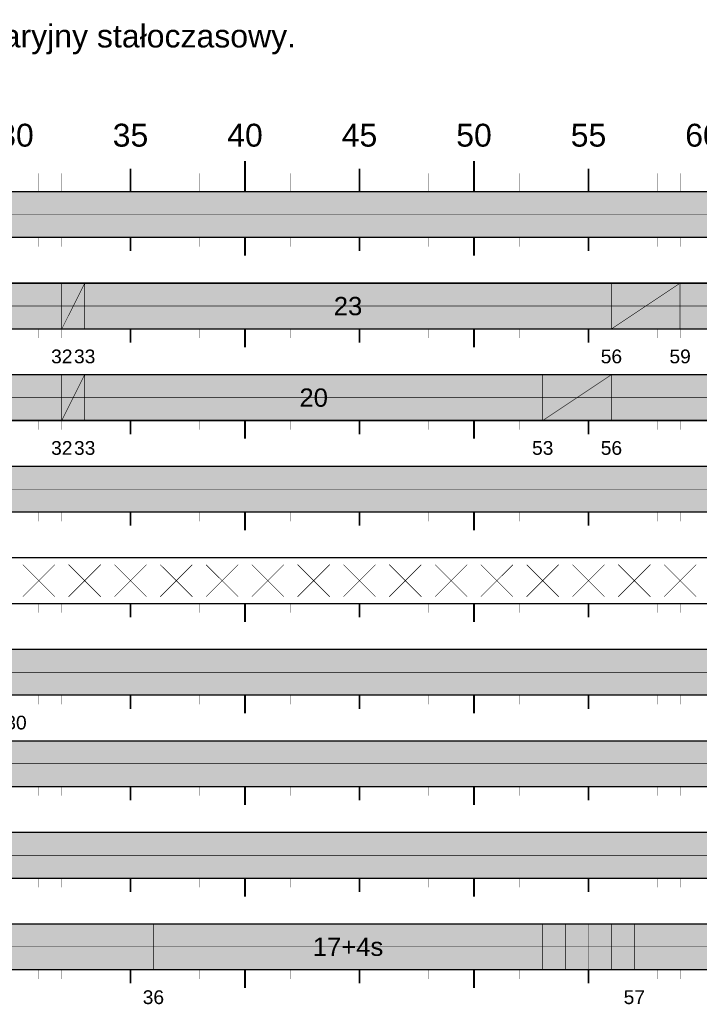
# Model space of a CAD drawing. Header units: metres. Extents: x 1765 to 13844, y -211 to 3853.
# Tile 7 of 17: x 1988 to 2047, y 3758 to 3845. Entities that reach past the tile are written whole.
import ezdxf
from ezdxf.enums import TextEntityAlignment as Align

# ---------------------------------------------------------------- set-up
doc = ezdxf.new("R2010")
doc.units = ezdxf.units.M
doc.header["$MEASUREMENT"] = 0
for name, color, linetype in [('zzz.GASYG.Program', 7, 'Continuous'), ('zzz.GASYG.Program-Etykiety', 7, 'Continuous'), ('zzz.GASYG.Program-Tekst', 7, 'Continuous')]:
    doc.layers.add(name, color=color, linetype=linetype)
doc.styles.get("Standard").update_dxf_attribs({"font": 'arial.ttf'})

# ---------------------------------------------------------------- blocks, each defined once
blk = doc.blocks.new('zzzGASYGProgram-214748364780-0101-0101')
at = {"layer": 'zzz.GASYG.Program', "true_color": 0xff0000}
for points in [[(0, -4), (180, -4), (180, 0), (0, 0)], [(0, -12), (180, -12), (180, -8), (0, -8)], [(0, -20), (180, -20), (180, -16), (0, -16)], [(0, -28), (180, -28), (180, -24), (0, -24)], [(0, -44), (180, -44), (180, -40), (0, -40)], [(0, -52), (180, -52), (180, -48), (0, -48)], [(0, -60), (180, -60), (180, -56), (0, -56)], [(0, -68), (180, -68), (180, -64), (0, -64)]]:
    blk.add_hatch(color=1, dxfattribs=at).paths.add_polyline_path(points)
at = {"layer": 'zzz.GASYG.Program'}
for color, points in [(1, [(64, -10), (66, -10), (66, -8), (64, -8)]), (2, [(112, -12), (118, -12), (118, -8), (112, -8)]), (2, [(64, -12), (66, -12), (66, -10), (64, -10)]), (1, [(64, -18), (66, -18), (66, -16), (64, -16)]), (2, [(106, -20), (112, -20), (112, -16), (106, -16)]), (2, [(64, -20), (66, -20), (66, -18), (64, -18)])]:
    blk.add_hatch(color=color, dxfattribs=at).paths.add_polyline_path(points)
at = {"layer": 'zzz.GASYG.Program', "true_color": 0x00a500}
for points in [[(66, -12), (112, -12), (112, -8), (66, -8)], [(66, -20), (106, -20), (106, -16), (66, -16)], [(72, -68), (106, -68), (106, -64), (72, -64)], [(106, -68), (114, -68), (114, -64), (106, -64)]]:
    blk.add_hatch(color=94, dxfattribs=at).paths.add_polyline_path(points)
at = {"layer": 'zzz.GASYG.Program', "color": 7}
for points in [[(80, 0, 0.15, 0.15, 0), (80, 2.667, 0.15, 0.15, 0)], [(100, 0, 0.15, 0.15, 0), (100, 2.667, 0.15, 0.15, 0)], [(70, 0, 0.15, 0.15, 0), (70, 2, 0.15, 0.15, 0)], [(90, 0, 0.15, 0.15, 0), (90, 2, 0.15, 0.15, 0)], [(110, 0, 0.15, 0.15, 0), (110, 2, 0.15, 0.15, 0)], [(62, 0, 0.01, 0.01, 0), (62, 1.6, 0.01, 0.01, 0)], [(64, 0, 0.01, 0.01, 0), (64, 1.6, 0.01, 0.01, 0)], [(66, 0, 0.01, 0.01, 0), (66, 1.6, 0.01, 0.01, 0)], [(68, 0, 0.01, 0.01, 0), (68, 1.6, 0.01, 0.01, 0)], [(72, 0, 0.01, 0.01, 0), (72, 1.6, 0.01, 0.01, 0)], [(74, 0, 0.01, 0.01, 0), (74, 1.6, 0.01, 0.01, 0)], [(76, 0, 0.01, 0.01, 0), (76, 1.6, 0.01, 0.01, 0)], [(78, 0, 0.01, 0.01, 0), (78, 1.6, 0.01, 0.01, 0)], [(82, 0, 0.01, 0.01, 0), (82, 1.6, 0.01, 0.01, 0)], [(84, 0, 0.01, 0.01, 0), (84, 1.6, 0.01, 0.01, 0)], [(86, 0, 0.01, 0.01, 0), (86, 1.6, 0.01, 0.01, 0)], [(88, 0, 0.01, 0.01, 0), (88, 1.6, 0.01, 0.01, 0)], [(92, 0, 0.01, 0.01, 0), (92, 1.6, 0.01, 0.01, 0)], [(94, 0, 0.01, 0.01, 0), (94, 1.6, 0.01, 0.01, 0)], [(96, 0, 0.01, 0.01, 0), (96, 1.6, 0.01, 0.01, 0)], [(98, 0, 0.01, 0.01, 0), (98, 1.6, 0.01, 0.01, 0)], [(102, 0, 0.01, 0.01, 0), (102, 1.6, 0.01, 0.01, 0)], [(104, 0, 0.01, 0.01, 0), (104, 1.6, 0.01, 0.01, 0)], [(106, 0, 0.01, 0.01, 0), (106, 1.6, 0.01, 0.01, 0)], [(108, 0, 0.01, 0.01, 0), (108, 1.6, 0.01, 0.01, 0)], [(112, 0, 0.01, 0.01, 0), (112, 1.6, 0.01, 0.01, 0)], [(114, 0, 0.01, 0.01, 0), (114, 1.6, 0.01, 0.01, 0)], [(116, 0, 0.01, 0.01, 0), (116, 1.6, 0.01, 0.01, 0)], [(118, 0, 0.01, 0.01, 0), (118, 1.6, 0.01, 0.01, 0)], [(180, 0, 0.12, 0.12, 0), (0, 0, 0.12, 0.12, 0)], [(180, -2, 0.05, 0.05, 0), (0, -2, 0.05, 0.05, 0)], [(180, -4, 0.12, 0.12, 0), (0, -4, 0.12, 0.12, 0)], [(62, -4.8, 0.01, 0.01, 0), (62, -4, 0.01, 0.01, 0)], [(64, -4.8, 0.01, 0.01, 0), (64, -4, 0.01, 0.01, 0)], [(66, -4.8, 0.01, 0.01, 0), (66, -4, 0.01, 0.01, 0)], [(68, -4.8, 0.01, 0.01, 0), (68, -4, 0.01, 0.01, 0)], [(70, -5.2, 0.15, 0.15, 0), (70, -4, 0.15, 0.15, 0)], [(72, -4.8, 0.01, 0.01, 0), (72, -4, 0.01, 0.01, 0)], [(74, -4.8, 0.01, 0.01, 0), (74, -4, 0.01, 0.01, 0)], [(76, -4.8, 0.01, 0.01, 0), (76, -4, 0.01, 0.01, 0)], [(78, -4.8, 0.01, 0.01, 0), (78, -4, 0.01, 0.01, 0)], [(80, -5.6, 0.15, 0.15, 0), (80, -4, 0.15, 0.15, 0)], [(82, -4.8, 0.01, 0.01, 0), (82, -4, 0.01, 0.01, 0)], [(84, -4.8, 0.01, 0.01, 0), (84, -4, 0.01, 0.01, 0)], [(86, -4.8, 0.01, 0.01, 0), (86, -4, 0.01, 0.01, 0)], [(88, -4.8, 0.01, 0.01, 0), (88, -4, 0.01, 0.01, 0)], [(90, -5.2, 0.15, 0.15, 0), (90, -4, 0.15, 0.15, 0)], [(92, -4.8, 0.01, 0.01, 0), (92, -4, 0.01, 0.01, 0)], [(94, -4.8, 0.01, 0.01, 0), (94, -4, 0.01, 0.01, 0)], [(96, -4.8, 0.01, 0.01, 0), (96, -4, 0.01, 0.01, 0)], [(98, -4.8, 0.01, 0.01, 0), (98, -4, 0.01, 0.01, 0)], [(100, -5.6, 0.15, 0.15, 0), (100, -4, 0.15, 0.15, 0)], [(102, -4.8, 0.01, 0.01, 0), (102, -4, 0.01, 0.01, 0)], [(104, -4.8, 0.01, 0.01, 0), (104, -4, 0.01, 0.01, 0)], [(106, -4.8, 0.01, 0.01, 0), (106, -4, 0.01, 0.01, 0)], [(108, -4.8, 0.01, 0.01, 0), (108, -4, 0.01, 0.01, 0)], [(110, -5.2, 0.15, 0.15, 0), (110, -4, 0.15, 0.15, 0)], [(112, -4.8, 0.01, 0.01, 0), (112, -4, 0.01, 0.01, 0)], [(114, -4.8, 0.01, 0.01, 0), (114, -4, 0.01, 0.01, 0)], [(116, -4.8, 0.01, 0.01, 0), (116, -4, 0.01, 0.01, 0)], [(118, -4.8, 0.01, 0.01, 0), (118, -4, 0.01, 0.01, 0)], [(180, -8, 0.12, 0.12, 0), (0, -8, 0.12, 0.12, 0)], [(64, -12, 0.05, 0.05, 0), (66, -8, 0.05, 0.05, 0)], [(64, -12, 0.05, 0.05, 0), (64, -8, 0.05, 0.05, 0)], [(66, -12, 0.05, 0.05, 0), (66, -8, 0.05, 0.05, 0)], [(66, -12, 0.05, 0.05, 0), (66, -8, 0.05, 0.05, 0)], [(112, -12, 0.05, 0.05, 0), (112, -8, 0.05, 0.05, 0)], [(112, -12, 0.05, 0.05, 0), (118, -8, 0.05, 0.05, 0)], [(112, -12, 0.05, 0.05, 0), (112, -8, 0.05, 0.05, 0)], [(118, -12, 0.05, 0.05, 0), (118, -8, 0.05, 0.05, 0)], [(180, -10, 0.05, 0.05, 0), (0, -10, 0.05, 0.05, 0)], [(64, -10, 0.05, 0.05, 0), (66, -10, 0.05, 0.05, 0)], [(180, -12, 0.12, 0.12, 0), (0, -12, 0.12, 0.12, 0)], [(62, -12.8, 0.01, 0.01, 0), (62, -12, 0.01, 0.01, 0)], [(64, -12.8, 0.01, 0.01, 0), (64, -12, 0.01, 0.01, 0)], [(66, -12.8, 0.01, 0.01, 0), (66, -12, 0.01, 0.01, 0)], [(68, -12.8, 0.01, 0.01, 0), (68, -12, 0.01, 0.01, 0)], [(70, -13.2, 0.15, 0.15, 0), (70, -12, 0.15, 0.15, 0)], [(72, -12.8, 0.01, 0.01, 0), (72, -12, 0.01, 0.01, 0)], [(74, -12.8, 0.01, 0.01, 0), (74, -12, 0.01, 0.01, 0)], [(76, -12.8, 0.01, 0.01, 0), (76, -12, 0.01, 0.01, 0)], [(78, -12.8, 0.01, 0.01, 0), (78, -12, 0.01, 0.01, 0)], [(80, -13.6, 0.15, 0.15, 0), (80, -12, 0.15, 0.15, 0)], [(82, -12.8, 0.01, 0.01, 0), (82, -12, 0.01, 0.01, 0)], [(84, -12.8, 0.01, 0.01, 0), (84, -12, 0.01, 0.01, 0)], [(86, -12.8, 0.01, 0.01, 0), (86, -12, 0.01, 0.01, 0)], [(88, -12.8, 0.01, 0.01, 0), (88, -12, 0.01, 0.01, 0)], [(90, -13.2, 0.15, 0.15, 0), (90, -12, 0.15, 0.15, 0)], [(92, -12.8, 0.01, 0.01, 0), (92, -12, 0.01, 0.01, 0)], [(94, -12.8, 0.01, 0.01, 0), (94, -12, 0.01, 0.01, 0)], [(96, -12.8, 0.01, 0.01, 0), (96, -12, 0.01, 0.01, 0)], [(98, -12.8, 0.01, 0.01, 0), (98, -12, 0.01, 0.01, 0)], [(100, -13.6, 0.15, 0.15, 0), (100, -12, 0.15, 0.15, 0)], [(102, -12.8, 0.01, 0.01, 0), (102, -12, 0.01, 0.01, 0)], [(104, -12.8, 0.01, 0.01, 0), (104, -12, 0.01, 0.01, 0)], [(106, -12.8, 0.01, 0.01, 0), (106, -12, 0.01, 0.01, 0)], [(108, -12.8, 0.01, 0.01, 0), (108, -12, 0.01, 0.01, 0)], [(110, -13.2, 0.15, 0.15, 0), (110, -12, 0.15, 0.15, 0)], [(112, -12.8, 0.01, 0.01, 0), (112, -12, 0.01, 0.01, 0)], [(114, -12.8, 0.01, 0.01, 0), (114, -12, 0.01, 0.01, 0)], [(116, -12.8, 0.01, 0.01, 0), (116, -12, 0.01, 0.01, 0)], [(118, -12.8, 0.01, 0.01, 0), (118, -12, 0.01, 0.01, 0)], [(180, -16, 0.12, 0.12, 0), (0, -16, 0.12, 0.12, 0)], [(64, -20, 0.05, 0.05, 0), (66, -16, 0.05, 0.05, 0)], [(64, -20, 0.05, 0.05, 0), (64, -16, 0.05, 0.05, 0)], [(66, -20, 0.05, 0.05, 0), (66, -16, 0.05, 0.05, 0)], [(66, -20, 0.05, 0.05, 0), (66, -16, 0.05, 0.05, 0)], [(106, -20, 0.05, 0.05, 0), (106, -16, 0.05, 0.05, 0)], [(106, -20, 0.05, 0.05, 0), (112, -16, 0.05, 0.05, 0)], [(106, -20, 0.05, 0.05, 0), (106, -16, 0.05, 0.05, 0)], [(112, -20, 0.05, 0.05, 0), (112, -16, 0.05, 0.05, 0)], [(180, -18, 0.05, 0.05, 0), (0, -18, 0.05, 0.05, 0)], [(64, -18, 0.05, 0.05, 0), (66, -18, 0.05, 0.05, 0)], [(180, -20, 0.12, 0.12, 0), (0, -20, 0.12, 0.12, 0)], [(62, -20.8, 0.01, 0.01, 0), (62, -20, 0.01, 0.01, 0)], [(64, -20.8, 0.01, 0.01, 0), (64, -20, 0.01, 0.01, 0)], [(66, -20.8, 0.01, 0.01, 0), (66, -20, 0.01, 0.01, 0)], [(68, -20.8, 0.01, 0.01, 0), (68, -20, 0.01, 0.01, 0)], [(70, -21.2, 0.15, 0.15, 0), (70, -20, 0.15, 0.15, 0)], [(72, -20.8, 0.01, 0.01, 0), (72, -20, 0.01, 0.01, 0)], [(74, -20.8, 0.01, 0.01, 0), (74, -20, 0.01, 0.01, 0)], [(76, -20.8, 0.01, 0.01, 0), (76, -20, 0.01, 0.01, 0)], [(78, -20.8, 0.01, 0.01, 0), (78, -20, 0.01, 0.01, 0)], [(80, -21.6, 0.15, 0.15, 0), (80, -20, 0.15, 0.15, 0)], [(82, -20.8, 0.01, 0.01, 0), (82, -20, 0.01, 0.01, 0)], [(84, -20.8, 0.01, 0.01, 0), (84, -20, 0.01, 0.01, 0)], [(86, -20.8, 0.01, 0.01, 0), (86, -20, 0.01, 0.01, 0)], [(88, -20.8, 0.01, 0.01, 0), (88, -20, 0.01, 0.01, 0)], [(90, -21.2, 0.15, 0.15, 0), (90, -20, 0.15, 0.15, 0)], [(92, -20.8, 0.01, 0.01, 0), (92, -20, 0.01, 0.01, 0)], [(94, -20.8, 0.01, 0.01, 0), (94, -20, 0.01, 0.01, 0)], [(96, -20.8, 0.01, 0.01, 0), (96, -20, 0.01, 0.01, 0)], [(98, -20.8, 0.01, 0.01, 0), (98, -20, 0.01, 0.01, 0)], [(100, -21.6, 0.15, 0.15, 0), (100, -20, 0.15, 0.15, 0)], [(102, -20.8, 0.01, 0.01, 0), (102, -20, 0.01, 0.01, 0)], [(104, -20.8, 0.01, 0.01, 0), (104, -20, 0.01, 0.01, 0)], [(106, -20.8, 0.01, 0.01, 0), (106, -20, 0.01, 0.01, 0)], [(108, -20.8, 0.01, 0.01, 0), (108, -20, 0.01, 0.01, 0)], [(110, -21.2, 0.15, 0.15, 0), (110, -20, 0.15, 0.15, 0)], [(112, -20.8, 0.01, 0.01, 0), (112, -20, 0.01, 0.01, 0)], [(114, -20.8, 0.01, 0.01, 0), (114, -20, 0.01, 0.01, 0)], [(116, -20.8, 0.01, 0.01, 0), (116, -20, 0.01, 0.01, 0)], [(118, -20.8, 0.01, 0.01, 0), (118, -20, 0.01, 0.01, 0)], [(180, -24, 0.12, 0.12, 0), (0, -24, 0.12, 0.12, 0)], [(180, -26, 0.05, 0.05, 0), (0, -26, 0.05, 0.05, 0)], [(180, -28, 0.12, 0.12, 0), (0, -28, 0.12, 0.12, 0)], [(62, -28.8, 0.01, 0.01, 0), (62, -28, 0.01, 0.01, 0)], [(64, -28.8, 0.01, 0.01, 0), (64, -28, 0.01, 0.01, 0)], [(66, -28.8, 0.01, 0.01, 0), (66, -28, 0.01, 0.01, 0)], [(68, -28.8, 0.01, 0.01, 0), (68, -28, 0.01, 0.01, 0)], [(70, -29.2, 0.15, 0.15, 0), (70, -28, 0.15, 0.15, 0)], [(72, -28.8, 0.01, 0.01, 0), (72, -28, 0.01, 0.01, 0)], [(74, -28.8, 0.01, 0.01, 0), (74, -28, 0.01, 0.01, 0)], [(76, -28.8, 0.01, 0.01, 0), (76, -28, 0.01, 0.01, 0)], [(78, -28.8, 0.01, 0.01, 0), (78, -28, 0.01, 0.01, 0)], [(80, -29.6, 0.15, 0.15, 0), (80, -28, 0.15, 0.15, 0)], [(82, -28.8, 0.01, 0.01, 0), (82, -28, 0.01, 0.01, 0)], [(84, -28.8, 0.01, 0.01, 0), (84, -28, 0.01, 0.01, 0)], [(86, -28.8, 0.01, 0.01, 0), (86, -28, 0.01, 0.01, 0)], [(88, -28.8, 0.01, 0.01, 0), (88, -28, 0.01, 0.01, 0)], [(90, -29.2, 0.15, 0.15, 0), (90, -28, 0.15, 0.15, 0)], [(92, -28.8, 0.01, 0.01, 0), (92, -28, 0.01, 0.01, 0)], [(94, -28.8, 0.01, 0.01, 0), (94, -28, 0.01, 0.01, 0)], [(96, -28.8, 0.01, 0.01, 0), (96, -28, 0.01, 0.01, 0)], [(98, -28.8, 0.01, 0.01, 0), (98, -28, 0.01, 0.01, 0)], [(100, -29.6, 0.15, 0.15, 0), (100, -28, 0.15, 0.15, 0)], [(102, -28.8, 0.01, 0.01, 0), (102, -28, 0.01, 0.01, 0)], [(104, -28.8, 0.01, 0.01, 0), (104, -28, 0.01, 0.01, 0)], [(106, -28.8, 0.01, 0.01, 0), (106, -28, 0.01, 0.01, 0)], [(108, -28.8, 0.01, 0.01, 0), (108, -28, 0.01, 0.01, 0)], [(110, -29.2, 0.15, 0.15, 0), (110, -28, 0.15, 0.15, 0)], [(112, -28.8, 0.01, 0.01, 0), (112, -28, 0.01, 0.01, 0)], [(114, -28.8, 0.01, 0.01, 0), (114, -28, 0.01, 0.01, 0)], [(116, -28.8, 0.01, 0.01, 0), (116, -28, 0.01, 0.01, 0)], [(118, -28.8, 0.01, 0.01, 0), (118, -28, 0.01, 0.01, 0)], [(180, -32, 0.12, 0.12, 0), (0, -32, 0.12, 0.12, 0)], [(63.4, -35.4, 0.05, 0.05, 0), (60.6, -32.6, 0.05, 0.05, 0)], [(63.4, -32.6, 0.05, 0.05, 0), (60.6, -35.4, 0.05, 0.05, 0)], [(67.4, -35.4, 0.05, 0.05, 0), (64.6, -32.6, 0.05, 0.05, 0)], [(67.4, -32.6, 0.05, 0.05, 0), (64.6, -35.4, 0.05, 0.05, 0)], [(71.4, -35.4, 0.05, 0.05, 0), (68.6, -32.6, 0.05, 0.05, 0)], [(71.4, -32.6, 0.05, 0.05, 0), (68.6, -35.4, 0.05, 0.05, 0)], [(75.4, -35.4, 0.05, 0.05, 0), (72.6, -32.6, 0.05, 0.05, 0)], [(75.4, -32.6, 0.05, 0.05, 0), (72.6, -35.4, 0.05, 0.05, 0)], [(79.4, -35.4, 0.05, 0.05, 0), (76.6, -32.6, 0.05, 0.05, 0)], [(79.4, -32.6, 0.05, 0.05, 0), (76.6, -35.4, 0.05, 0.05, 0)], [(83.4, -35.4, 0.05, 0.05, 0), (80.6, -32.6, 0.05, 0.05, 0)], [(83.4, -32.6, 0.05, 0.05, 0), (80.6, -35.4, 0.05, 0.05, 0)], [(87.4, -35.4, 0.05, 0.05, 0), (84.6, -32.6, 0.05, 0.05, 0)], [(87.4, -32.6, 0.05, 0.05, 0), (84.6, -35.4, 0.05, 0.05, 0)], [(91.4, -35.4, 0.05, 0.05, 0), (88.6, -32.6, 0.05, 0.05, 0)], [(91.4, -32.6, 0.05, 0.05, 0), (88.6, -35.4, 0.05, 0.05, 0)], [(95.4, -35.4, 0.05, 0.05, 0), (92.6, -32.6, 0.05, 0.05, 0)], [(95.4, -32.6, 0.05, 0.05, 0), (92.6, -35.4, 0.05, 0.05, 0)], [(99.4, -35.4, 0.05, 0.05, 0), (96.6, -32.6, 0.05, 0.05, 0)], [(99.4, -32.6, 0.05, 0.05, 0), (96.6, -35.4, 0.05, 0.05, 0)], [(103.4, -35.4, 0.05, 0.05, 0), (100.6, -32.6, 0.05, 0.05, 0)], [(103.4, -32.6, 0.05, 0.05, 0), (100.6, -35.4, 0.05, 0.05, 0)], [(107.4, -35.4, 0.05, 0.05, 0), (104.6, -32.6, 0.05, 0.05, 0)], [(107.4, -32.6, 0.05, 0.05, 0), (104.6, -35.4, 0.05, 0.05, 0)], [(111.4, -35.4, 0.05, 0.05, 0), (108.6, -32.6, 0.05, 0.05, 0)], [(111.4, -32.6, 0.05, 0.05, 0), (108.6, -35.4, 0.05, 0.05, 0)], [(115.4, -35.4, 0.05, 0.05, 0), (112.6, -32.6, 0.05, 0.05, 0)], [(115.4, -32.6, 0.05, 0.05, 0), (112.6, -35.4, 0.05, 0.05, 0)], [(119.4, -35.4, 0.05, 0.05, 0), (116.6, -32.6, 0.05, 0.05, 0)], [(119.4, -32.6, 0.05, 0.05, 0), (116.6, -35.4, 0.05, 0.05, 0)], [(180, -36, 0.12, 0.12, 0), (0, -36, 0.12, 0.12, 0)], [(62, -36.8, 0.01, 0.01, 0), (62, -36, 0.01, 0.01, 0)], [(64, -36.8, 0.01, 0.01, 0), (64, -36, 0.01, 0.01, 0)], [(66, -36.8, 0.01, 0.01, 0), (66, -36, 0.01, 0.01, 0)], [(68, -36.8, 0.01, 0.01, 0), (68, -36, 0.01, 0.01, 0)], [(70, -37.2, 0.15, 0.15, 0), (70, -36, 0.15, 0.15, 0)], [(72, -36.8, 0.01, 0.01, 0), (72, -36, 0.01, 0.01, 0)], [(74, -36.8, 0.01, 0.01, 0), (74, -36, 0.01, 0.01, 0)], [(76, -36.8, 0.01, 0.01, 0), (76, -36, 0.01, 0.01, 0)], [(78, -36.8, 0.01, 0.01, 0), (78, -36, 0.01, 0.01, 0)], [(80, -37.6, 0.15, 0.15, 0), (80, -36, 0.15, 0.15, 0)], [(82, -36.8, 0.01, 0.01, 0), (82, -36, 0.01, 0.01, 0)], [(84, -36.8, 0.01, 0.01, 0), (84, -36, 0.01, 0.01, 0)], [(86, -36.8, 0.01, 0.01, 0), (86, -36, 0.01, 0.01, 0)], [(88, -36.8, 0.01, 0.01, 0), (88, -36, 0.01, 0.01, 0)], [(90, -37.2, 0.15, 0.15, 0), (90, -36, 0.15, 0.15, 0)], [(92, -36.8, 0.01, 0.01, 0), (92, -36, 0.01, 0.01, 0)], [(94, -36.8, 0.01, 0.01, 0), (94, -36, 0.01, 0.01, 0)], [(96, -36.8, 0.01, 0.01, 0), (96, -36, 0.01, 0.01, 0)], [(98, -36.8, 0.01, 0.01, 0), (98, -36, 0.01, 0.01, 0)], [(100, -37.6, 0.15, 0.15, 0), (100, -36, 0.15, 0.15, 0)], [(102, -36.8, 0.01, 0.01, 0), (102, -36, 0.01, 0.01, 0)], [(104, -36.8, 0.01, 0.01, 0), (104, -36, 0.01, 0.01, 0)], [(106, -36.8, 0.01, 0.01, 0), (106, -36, 0.01, 0.01, 0)], [(108, -36.8, 0.01, 0.01, 0), (108, -36, 0.01, 0.01, 0)], [(110, -37.2, 0.15, 0.15, 0), (110, -36, 0.15, 0.15, 0)], [(112, -36.8, 0.01, 0.01, 0), (112, -36, 0.01, 0.01, 0)], [(114, -36.8, 0.01, 0.01, 0), (114, -36, 0.01, 0.01, 0)], [(116, -36.8, 0.01, 0.01, 0), (116, -36, 0.01, 0.01, 0)], [(118, -36.8, 0.01, 0.01, 0), (118, -36, 0.01, 0.01, 0)], [(180, -40, 0.12, 0.12, 0), (0, -40, 0.12, 0.12, 0)], [(180, -42, 0.05, 0.05, 0), (0, -42, 0.05, 0.05, 0)], [(180, -44, 0.12, 0.12, 0), (0, -44, 0.12, 0.12, 0)], [(62, -44.8, 0.01, 0.01, 0), (62, -44, 0.01, 0.01, 0)], [(64, -44.8, 0.01, 0.01, 0), (64, -44, 0.01, 0.01, 0)], [(66, -44.8, 0.01, 0.01, 0), (66, -44, 0.01, 0.01, 0)], [(68, -44.8, 0.01, 0.01, 0), (68, -44, 0.01, 0.01, 0)], [(70, -45.2, 0.15, 0.15, 0), (70, -44, 0.15, 0.15, 0)], [(72, -44.8, 0.01, 0.01, 0), (72, -44, 0.01, 0.01, 0)], [(74, -44.8, 0.01, 0.01, 0), (74, -44, 0.01, 0.01, 0)], [(76, -44.8, 0.01, 0.01, 0), (76, -44, 0.01, 0.01, 0)], [(78, -44.8, 0.01, 0.01, 0), (78, -44, 0.01, 0.01, 0)], [(80, -45.6, 0.15, 0.15, 0), (80, -44, 0.15, 0.15, 0)], [(82, -44.8, 0.01, 0.01, 0), (82, -44, 0.01, 0.01, 0)], [(84, -44.8, 0.01, 0.01, 0), (84, -44, 0.01, 0.01, 0)], [(86, -44.8, 0.01, 0.01, 0), (86, -44, 0.01, 0.01, 0)], [(88, -44.8, 0.01, 0.01, 0), (88, -44, 0.01, 0.01, 0)], [(90, -45.2, 0.15, 0.15, 0), (90, -44, 0.15, 0.15, 0)], [(92, -44.8, 0.01, 0.01, 0), (92, -44, 0.01, 0.01, 0)], [(94, -44.8, 0.01, 0.01, 0), (94, -44, 0.01, 0.01, 0)], [(96, -44.8, 0.01, 0.01, 0), (96, -44, 0.01, 0.01, 0)], [(98, -44.8, 0.01, 0.01, 0), (98, -44, 0.01, 0.01, 0)], [(100, -45.6, 0.15, 0.15, 0), (100, -44, 0.15, 0.15, 0)], [(102, -44.8, 0.01, 0.01, 0), (102, -44, 0.01, 0.01, 0)], [(104, -44.8, 0.01, 0.01, 0), (104, -44, 0.01, 0.01, 0)], [(106, -44.8, 0.01, 0.01, 0), (106, -44, 0.01, 0.01, 0)], [(108, -44.8, 0.01, 0.01, 0), (108, -44, 0.01, 0.01, 0)], [(110, -45.2, 0.15, 0.15, 0), (110, -44, 0.15, 0.15, 0)], [(112, -44.8, 0.01, 0.01, 0), (112, -44, 0.01, 0.01, 0)], [(114, -44.8, 0.01, 0.01, 0), (114, -44, 0.01, 0.01, 0)], [(116, -44.8, 0.01, 0.01, 0), (116, -44, 0.01, 0.01, 0)], [(118, -44.8, 0.01, 0.01, 0), (118, -44, 0.01, 0.01, 0)], [(180, -48, 0.12, 0.12, 0), (0, -48, 0.12, 0.12, 0)], [(180, -50, 0.05, 0.05, 0), (0, -50, 0.05, 0.05, 0)], [(180, -52, 0.12, 0.12, 0), (0, -52, 0.12, 0.12, 0)], [(62, -52.8, 0.01, 0.01, 0), (62, -52, 0.01, 0.01, 0)], [(64, -52.8, 0.01, 0.01, 0), (64, -52, 0.01, 0.01, 0)], [(66, -52.8, 0.01, 0.01, 0), (66, -52, 0.01, 0.01, 0)], [(68, -52.8, 0.01, 0.01, 0), (68, -52, 0.01, 0.01, 0)], [(70, -53.2, 0.15, 0.15, 0), (70, -52, 0.15, 0.15, 0)], [(72, -52.8, 0.01, 0.01, 0), (72, -52, 0.01, 0.01, 0)], [(74, -52.8, 0.01, 0.01, 0), (74, -52, 0.01, 0.01, 0)], [(76, -52.8, 0.01, 0.01, 0), (76, -52, 0.01, 0.01, 0)], [(78, -52.8, 0.01, 0.01, 0), (78, -52, 0.01, 0.01, 0)], [(80, -53.6, 0.15, 0.15, 0), (80, -52, 0.15, 0.15, 0)], [(82, -52.8, 0.01, 0.01, 0), (82, -52, 0.01, 0.01, 0)], [(84, -52.8, 0.01, 0.01, 0), (84, -52, 0.01, 0.01, 0)], [(86, -52.8, 0.01, 0.01, 0), (86, -52, 0.01, 0.01, 0)], [(88, -52.8, 0.01, 0.01, 0), (88, -52, 0.01, 0.01, 0)], [(90, -53.2, 0.15, 0.15, 0), (90, -52, 0.15, 0.15, 0)], [(92, -52.8, 0.01, 0.01, 0), (92, -52, 0.01, 0.01, 0)], [(94, -52.8, 0.01, 0.01, 0), (94, -52, 0.01, 0.01, 0)], [(96, -52.8, 0.01, 0.01, 0), (96, -52, 0.01, 0.01, 0)], [(98, -52.8, 0.01, 0.01, 0), (98, -52, 0.01, 0.01, 0)], [(100, -53.6, 0.15, 0.15, 0), (100, -52, 0.15, 0.15, 0)], [(102, -52.8, 0.01, 0.01, 0), (102, -52, 0.01, 0.01, 0)], [(104, -52.8, 0.01, 0.01, 0), (104, -52, 0.01, 0.01, 0)], [(106, -52.8, 0.01, 0.01, 0), (106, -52, 0.01, 0.01, 0)], [(108, -52.8, 0.01, 0.01, 0), (108, -52, 0.01, 0.01, 0)], [(110, -53.2, 0.15, 0.15, 0), (110, -52, 0.15, 0.15, 0)], [(112, -52.8, 0.01, 0.01, 0), (112, -52, 0.01, 0.01, 0)], [(114, -52.8, 0.01, 0.01, 0), (114, -52, 0.01, 0.01, 0)], [(116, -52.8, 0.01, 0.01, 0), (116, -52, 0.01, 0.01, 0)], [(118, -52.8, 0.01, 0.01, 0), (118, -52, 0.01, 0.01, 0)], [(180, -56, 0.12, 0.12, 0), (0, -56, 0.12, 0.12, 0)], [(180, -58, 0.05, 0.05, 0), (0, -58, 0.05, 0.05, 0)], [(180, -60, 0.12, 0.12, 0), (0, -60, 0.12, 0.12, 0)], [(62, -60.8, 0.01, 0.01, 0), (62, -60, 0.01, 0.01, 0)], [(64, -60.8, 0.01, 0.01, 0), (64, -60, 0.01, 0.01, 0)], [(66, -60.8, 0.01, 0.01, 0), (66, -60, 0.01, 0.01, 0)], [(68, -60.8, 0.01, 0.01, 0), (68, -60, 0.01, 0.01, 0)], [(70, -61.2, 0.15, 0.15, 0), (70, -60, 0.15, 0.15, 0)], [(72, -60.8, 0.01, 0.01, 0), (72, -60, 0.01, 0.01, 0)], [(74, -60.8, 0.01, 0.01, 0), (74, -60, 0.01, 0.01, 0)], [(76, -60.8, 0.01, 0.01, 0), (76, -60, 0.01, 0.01, 0)], [(78, -60.8, 0.01, 0.01, 0), (78, -60, 0.01, 0.01, 0)], [(80, -61.6, 0.15, 0.15, 0), (80, -60, 0.15, 0.15, 0)], [(82, -60.8, 0.01, 0.01, 0), (82, -60, 0.01, 0.01, 0)], [(84, -60.8, 0.01, 0.01, 0), (84, -60, 0.01, 0.01, 0)], [(86, -60.8, 0.01, 0.01, 0), (86, -60, 0.01, 0.01, 0)], [(88, -60.8, 0.01, 0.01, 0), (88, -60, 0.01, 0.01, 0)], [(90, -61.2, 0.15, 0.15, 0), (90, -60, 0.15, 0.15, 0)], [(92, -60.8, 0.01, 0.01, 0), (92, -60, 0.01, 0.01, 0)], [(94, -60.8, 0.01, 0.01, 0), (94, -60, 0.01, 0.01, 0)], [(96, -60.8, 0.01, 0.01, 0), (96, -60, 0.01, 0.01, 0)], [(98, -60.8, 0.01, 0.01, 0), (98, -60, 0.01, 0.01, 0)], [(100, -61.6, 0.15, 0.15, 0), (100, -60, 0.15, 0.15, 0)], [(102, -60.8, 0.01, 0.01, 0), (102, -60, 0.01, 0.01, 0)], [(104, -60.8, 0.01, 0.01, 0), (104, -60, 0.01, 0.01, 0)], [(106, -60.8, 0.01, 0.01, 0), (106, -60, 0.01, 0.01, 0)], [(108, -60.8, 0.01, 0.01, 0), (108, -60, 0.01, 0.01, 0)], [(110, -61.2, 0.15, 0.15, 0), (110, -60, 0.15, 0.15, 0)], [(112, -60.8, 0.01, 0.01, 0), (112, -60, 0.01, 0.01, 0)], [(114, -60.8, 0.01, 0.01, 0), (114, -60, 0.01, 0.01, 0)], [(116, -60.8, 0.01, 0.01, 0), (116, -60, 0.01, 0.01, 0)], [(118, -60.8, 0.01, 0.01, 0), (118, -60, 0.01, 0.01, 0)], [(180, -64, 0.12, 0.12, 0), (0, -64, 0.12, 0.12, 0)], [(72, -68, 0.05, 0.05, 0), (72, -64, 0.05, 0.05, 0)], [(106, -68, 0.05, 0.05, 0), (106, -64, 0.05, 0.05, 0)], [(106, -68, 0.05, 0.05, 0), (106, -64, 0.05, 0.05, 0)], [(108, -68, 0.05, 0.05, 0), (108, -64, 0.05, 0.05, 0)], [(110, -68, 0.05, 0.05, 0), (110, -64, 0.05, 0.05, 0)], [(112, -68, 0.05, 0.05, 0), (112, -64, 0.05, 0.05, 0)], [(114, -68, 0.05, 0.05, 0), (114, -64, 0.05, 0.05, 0)], [(114, -68, 0.05, 0.05, 0), (114, -64, 0.05, 0.05, 0)], [(180, -66, 0.05, 0.05, 0), (0, -66, 0.05, 0.05, 0)], [(180, -68, 0.12, 0.12, 0), (0, -68, 0.12, 0.12, 0)], [(70, -69.2, 0.15, 0.15, 0), (70, -68, 0.15, 0.15, 0)], [(80, -69.6, 0.15, 0.15, 0), (80, -68, 0.15, 0.15, 0)], [(90, -69.2, 0.15, 0.15, 0), (90, -68, 0.15, 0.15, 0)], [(100, -69.6, 0.15, 0.15, 0), (100, -68, 0.15, 0.15, 0)], [(110, -69.2, 0.15, 0.15, 0), (110, -68, 0.15, 0.15, 0)], [(62, -68.8, 0.01, 0.01, 0), (62, -68, 0.01, 0.01, 0)], [(64, -68.8, 0.01, 0.01, 0), (64, -68, 0.01, 0.01, 0)], [(66, -68.8, 0.01, 0.01, 0), (66, -68, 0.01, 0.01, 0)], [(68, -68.8, 0.01, 0.01, 0), (68, -68, 0.01, 0.01, 0)], [(72, -68.8, 0.01, 0.01, 0), (72, -68, 0.01, 0.01, 0)], [(74, -68.8, 0.01, 0.01, 0), (74, -68, 0.01, 0.01, 0)], [(76, -68.8, 0.01, 0.01, 0), (76, -68, 0.01, 0.01, 0)], [(78, -68.8, 0.01, 0.01, 0), (78, -68, 0.01, 0.01, 0)], [(82, -68.8, 0.01, 0.01, 0), (82, -68, 0.01, 0.01, 0)], [(84, -68.8, 0.01, 0.01, 0), (84, -68, 0.01, 0.01, 0)], [(86, -68.8, 0.01, 0.01, 0), (86, -68, 0.01, 0.01, 0)], [(88, -68.8, 0.01, 0.01, 0), (88, -68, 0.01, 0.01, 0)], [(92, -68.8, 0.01, 0.01, 0), (92, -68, 0.01, 0.01, 0)], [(94, -68.8, 0.01, 0.01, 0), (94, -68, 0.01, 0.01, 0)], [(96, -68.8, 0.01, 0.01, 0), (96, -68, 0.01, 0.01, 0)], [(98, -68.8, 0.01, 0.01, 0), (98, -68, 0.01, 0.01, 0)], [(102, -68.8, 0.01, 0.01, 0), (102, -68, 0.01, 0.01, 0)], [(104, -68.8, 0.01, 0.01, 0), (104, -68, 0.01, 0.01, 0)], [(106, -68.8, 0.01, 0.01, 0), (106, -68, 0.01, 0.01, 0)], [(108, -68.8, 0.01, 0.01, 0), (108, -68, 0.01, 0.01, 0)], [(112, -68.8, 0.01, 0.01, 0), (112, -68, 0.01, 0.01, 0)], [(114, -68.8, 0.01, 0.01, 0), (114, -68, 0.01, 0.01, 0)], [(116, -68.8, 0.01, 0.01, 0), (116, -68, 0.01, 0.01, 0)], [(118, -68.8, 0.01, 0.01, 0), (118, -68, 0.01, 0.01, 0)]]:
    blk.add_lwpolyline(points, format="xyseb", dxfattribs=at)
for s, p in [('30', (60, 3.333)), ('35', (70, 3.333)), ('40', (80, 3.333)), ('45', (90, 3.333)), ('50', (100, 3.333)), ('55', (110, 3.333)), ('60', (120, 3.333))]:
    blk.add_text(s, height=2, dxfattribs=at).set_placement(p, align=Align.BOTTOM_CENTER)
for s, p in [('32', (64, -13.8)), ('33', (66, -13.8)), ('56', (112, -13.8)), ('59', (118, -13.8)), ('32', (64, -21.8)), ('33', (66, -21.8)), ('53', (106, -21.8)), ('56', (112, -21.8)), ('30', (60, -45.8)), ('36', (72, -69.8)), ('57', (114, -69.8))]:
    blk.add_text(s, height=1.2, dxfattribs=at).set_placement(p, align=Align.TOP_CENTER)
at = {"layer": 'zzz.GASYG.Program-Etykiety', "color": 18, "true_color": 0x000000}
for s, p in [('23', (89, -10)), ('20', (86, -18)), ('17+4s', (89, -66))]:
    blk.add_text(s, height=1.6, dxfattribs=at).set_placement(p, align=Align.MIDDLE)
at = {"layer": 'zzz.GASYG.Program-Tekst', "color": 7}
blk.add_text('Typ programu: Akomodacyjny maksymalny. Awaryjny stałoczasowy. ', height=2, dxfattribs=at).set_placement((0, 12), align=Align.BOTTOM_LEFT)

msp = doc.modelspace()

# ---------------------------------------------------------------- block references
at = {"layer": 'zzz.GASYG.Program'}
msp.add_blockref('zzzGASYGProgram-214748364780-0101-0101', (1927.473, 3829.501), dxfattribs=at)

doc.saveas('drawing.dxf')
